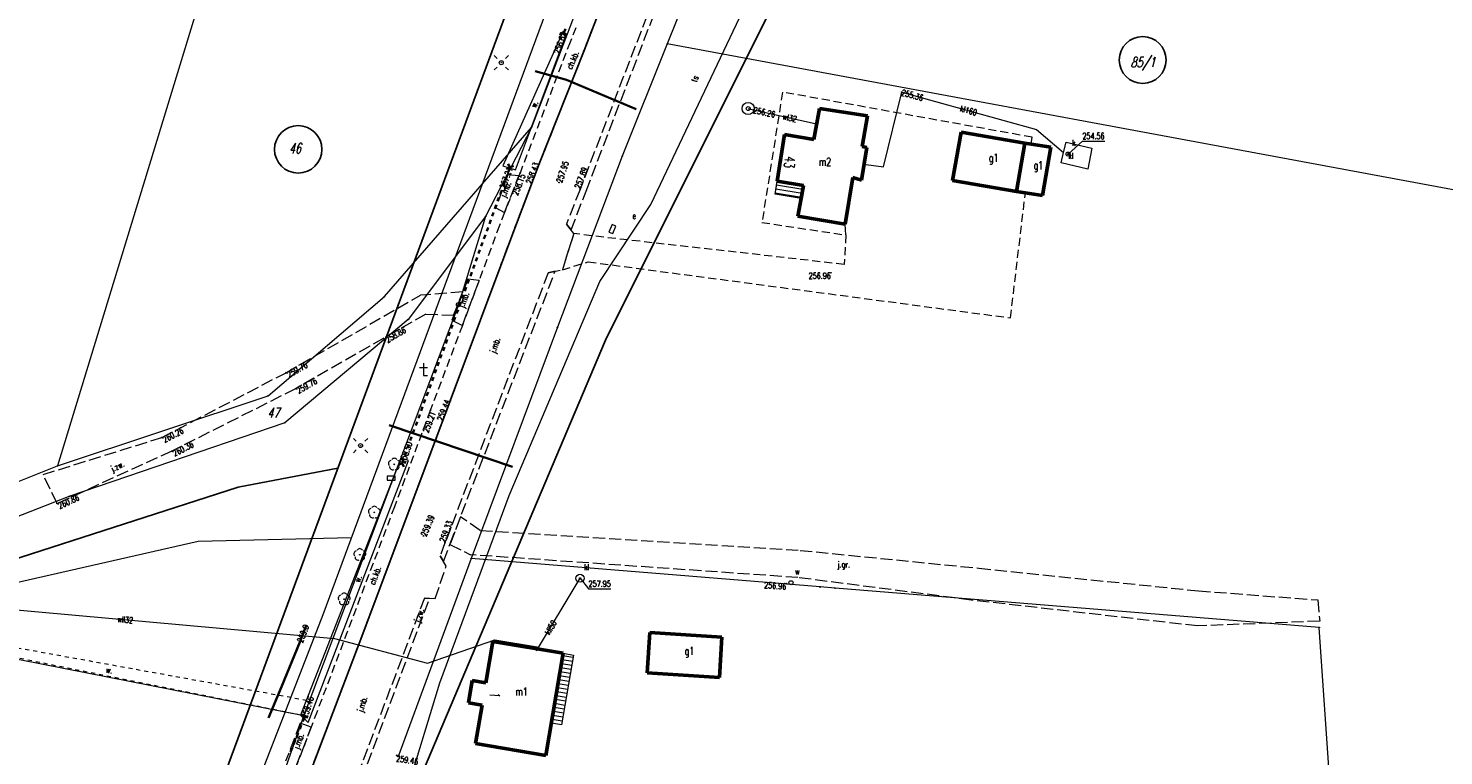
# Model space of a CAD drawing. Header units: metres. Extents: x 8389512 to 8390482, y 5507926 to 5510333.
# Tile 20 of 49: x 8389992 to 8390167, y 5508887 to 5508977. Entities that reach past the tile are written whole.
import ezdxf
from ezdxf.enums import TextEntityAlignment as Align

# ---------------------------------------------------------------- set-up
doc = ezdxf.new("R2010")
doc.units = ezdxf.units.M
doc.header["$MEASUREMENT"] = 0
for name, pattern in [('1', [0]), ('2_14', [1, -1]), ('2_OTKC', [1.5, 1, -0.5]), ('2_OTKJ', [2, 1.5, -0.5]), ('2_OTKK', [0]), ('2_OTKR', [0]), ('2_OTWM', [1, 0.5, -0.5]), ('3_EGBB03', [0]), ('3_EGBS', [0]), ('3_EGBSG', [0]), ('3_EGBU_A', [0]), ('4_SUKM', [0]), ('4_SUKP', [0]), ('4_SULO', [0]), ('4_SUWP', [0])]:
    doc.linetypes.add(name, pattern=pattern)
doc.layers.get('0').update_dxf_attribs({"color": 252, "linetype": 'CONTINUOUS', "lineweight": 100})
for name, color, linetype, lineweight in [('Dzialki', 252, '1', 18), ('EADTD_T_0', 252, 'CONTINUOUS', 25), ('EGBB_E_T_0', 252, 'CONTINUOUS', 20), ('EGBB_L_0', 252, '3_EGBU_A', 50), ('EGBE_L_3', 252, '3_EGBS', 18), ('Numery_dzialek', 252, 'CONTINUOUS', 13), ('OTD_T_0', 252, 'CONTINUOUS', 18), ('OTK_E_T_0', 252, 'CONTINUOUS', 0), ('OTK_E_T_1', 252, 'CONTINUOUS', 0), ('OTK_E_T_4', 252, 'CONTINUOUS', 0), ('OTK_L_0', 252, '2_OTKJ', 18), ('OTK_L_1', 252, '2_OTKK', 25), ('OTK_L_2', 252, '2_OTKC', 18), ('OTK_L_5', 252, 'CONTINUOUS', 18), ('OTK_L_8', 252, 'CONTINUOUS', 35), ('OTR_T_0', 252, 'CONTINUOUS', 18), ('OTW_E_T_2', 252, 'CONTINUOUS', 0), ('OTW_L_3', 252, 'CONTINUOUS', 18), ('OTZ_T_0', 252, 'CONTINUOUS', 18), ('Oz działek', 3, 'CONTINUOUS', 25), ('P_SUE_T_4', 252, 'CONTINUOUS', 18), ('PROJEKTOWANA KANALIZACJA', 1, 'CONTINUOUS', 25), ('PROJEKTOWANA WODA', 220, 'CONTINUOUS', 18), ('Punkty', 252, 'CONTINUOUS', 9), ('SUE_E_T_1', 252, 'CONTINUOUS', 0), ('SUE_T_3', 252, 'CONTINUOUS', 18), ('SUE_T_4', 252, 'CONTINUOUS', 18), ('SUK_E_T_2', 252, 'CONTINUOUS', 0), ('SUK_L_3', 252, '4_SUKM', 18), ('SUK_T_2', 252, 'CONTINUOUS', 18), ('SUL_L_1', 252, '4_SULO', 35), ('SUP_E_T_1', 7, 'CONTINUOUS', 0), ('SUP_T_4', 7, 'CONTINUOUS', 18), ('SUTP_E_T_0', 252, 'CONTINUOUS', 0), ('SUTR_T_0', 252, 'CONTINUOUS', 18), ('SUW_T_3', 252, 'CONTINUOUS', 18), ('SUWP_E_T_0', 5, 'CONTINUOUS', 0), ('SUWP_L_0', 5, '4_SUWP', 18), ('SUWR_T_0', 5, 'CONTINUOUS', 18)]:
    doc.layers.add(name, color=color, linetype=linetype, lineweight=lineweight)
for name, color, linetype, lineweight, true_color in [('SUKP_E_T_0', 7, 'CONTINUOUS', 0, 0x803300), ('SUKP_L_0', 7, '4_SUKP', 18, 0x803300), ('SUKR_T_0', 7, 'CONTINUOUS', 18, 0x803300)]:
    doc.layers.add(name, color=color, linetype=linetype, lineweight=lineweight, true_color=true_color)
doc.styles.get("Standard").update_dxf_attribs({"font": 'Simplex.SHX', "width": 0.75})

# ---------------------------------------------------------------- blocks, each defined once
blk = doc.blocks.new('GRO')
at = {"linetype": 'Continuous'}
blk.add_circle((0, 0), 0.045, dxfattribs=at)
blk = doc.blocks.new('GRT')
at = {"linetype": 'Continuous'}
blk.add_circle((0, 0), 0.25, dxfattribs=at)
blk = doc.blocks.new('2_OTDF')
at = {"linetype": 'Continuous'}
for p, q in [((-0.5, 1), (0.5, 1)), ((0, 1.5), (0, 0)), ((0, 0), (0.5, 0))]:
    blk.add_line(p, q, dxfattribs=at)
blk = doc.blocks.new('2_OTRS')
at = {"linetype": 'Continuous'}
blk.add_circle((0, 0), 0.045, dxfattribs=at)
blk = doc.blocks.new('2_OTZL')
at = {"linetype": 'Continuous'}
blk.add_circle((0, 0), 0.045, dxfattribs=at)
for centre, start, end in [((-0.36, 0.12), 102.1445, 221.86), ((0, 0.38), 30.1401, 149.8599), ((0.36, 0.12), 318.14, 77.8555), ((-0.22, -0.3), 174.1482, 293.8542), ((0.22, -0.3), 246.1458, 5.8518)]:
    blk.add_arc(centre, 0.375, start, end, dxfattribs=at)
blk = doc.blocks.new('4_SUES')
at = {"linetype": 'Continuous'}
for p, q in [((0.5, 0.25), (-0.5, 0.25)), ((-0.5, 0.25), (-0.5, -0.25)), ((0.5, -0.25), (0.5, 0.25)), ((-0.5, -0.25), (0.5, -0.25))]:
    blk.add_line(p, q, dxfattribs=at)
blk = doc.blocks.new('4_SUEO_W')
at = {"linetype": 'Continuous'}
for p, q in [((-0.53035, 0.53035), (-0.8839, 0.8839)), ((0.53035, 0.53035), (0.8839, 0.8839)), ((-0.53035, -0.53035), (-0.8839, -0.8839)), ((0.53035, -0.53035), (0.8839, -0.8839))]:
    blk.add_line(p, q, dxfattribs=at)
blk.add_circle((0, 0), 0.025, dxfattribs=at)
blk = doc.blocks.new('4_SUPP')
at = {"linetype": 'Continuous'}
blk.add_circle((0, 0), 0.25, dxfattribs=at)
blk = doc.blocks.new('4_SUKM')
at = {"linetype": 'Continuous'}
blk.add_circle((0, 0), 0.5, dxfattribs=at)
blk = doc.blocks.new('4_SUPS')
at = {"linetype": 'Continuous'}
blk.add_circle((0, 0), 0.0625, dxfattribs=at)
blk = doc.blocks.new('4_SUPW')
at = {"linetype": 'Continuous'}
blk.add_circle((0, 0), 0.25, dxfattribs=at)
blk = doc.blocks.new('4_SUWS')
at = {"linetype": 'Continuous'}
for radius in [0.75, 0.25]:
    blk.add_circle((0, 0), radius, dxfattribs=at)

msp = doc.modelspace()

# ---------------------------------------------------------------- linework, layer by layer
at = {"layer": 'Dzialki'}
for p, q in [((8390025.29, 5509020.28), (8389995.52, 5508922.67)), ((8390073.09, 5509013.7), (8390054.28, 5508964.65)), ((8390081.19, 5509000.09), (8390071.14, 5508975.03)), ((8390071.14, 5508975.03), (8390065.55, 5508961.11)), ((8390178.43, 5508955.11), (8390071.14, 5508975.03)), ((8390036.05, 5508943.68), (8390054.28, 5508964.65)), ((8390054.28, 5508964.65), (8390048.6, 5508953.6)), ((8390065.55, 5508961.11), (8390057.52, 5508939.87)), ((8390048.6, 5508953.6), (8390038.99, 5508940.84)), ((8390048.6, 5508953.6), (8390045.23, 5508942.67)), ((8390021.62, 5508931.36), (8390036.05, 5508943.68)), ((8390045.23, 5508942.67), (8390026.07, 5508891.73)), ((8390038.99, 5508940.84), (8390023.68, 5508928.03)), ((8390057.52, 5508939.87), (8390046.79, 5508911.18)), ((8389995.52, 5508922.67), (8390021.62, 5508931.36)), ((8390023.68, 5508928.03), (8389997.04, 5508918.93)), ((8389977.68, 5508915.56), (8389995.52, 5508922.67)), ((8389997.04, 5508918.93), (8389977.72, 5508911.4)), ((8390046.79, 5508911.18), (8390037.71, 5508886.51)), ((8390090.1, 5508907.66), (8390046.79, 5508911.18)), ((8390091.95, 5508907.51), (8390090.1, 5508907.66)), ((8390152, 5508902.63), (8390091.95, 5508907.51)), ((8389958.14, 5508905.05), (8390026.07, 5508891.73)), ((8390156.87, 5508831), (8390152, 5508902.63)), ((8390026.07, 5508891.73), (8390015.32, 5508861.17))]:
    msp.add_line(p, q, dxfattribs=at)
at = {"layer": 'EGBB_L_0', "linetype": '3_EGBU_A'}
for p, q in [((8390089.3, 5508963.18), (8390090, 5508967.02)), ((8390090, 5508967.02), (8390095.95, 5508966.09)), ((8390095.95, 5508966.09), (8390095.29, 5508962.3)), ((8390084.78, 5508957.99), (8390085.67, 5508963.79)), ((8390085.67, 5508963.79), (8390089.3, 5508963.18)), ((8390107.6, 5508964.07), (8390106.52, 5508958.09)), ((8390115.48, 5508962.69), (8390107.6, 5508964.07)), ((8390095.9, 5508962.15), (8390095.24, 5508958.13)), ((8390095.29, 5508962.3), (8390095.9, 5508962.15)), ((8390094.14, 5508958.44), (8390093.18, 5508952.67)), ((8390095.24, 5508958.13), (8390094.14, 5508958.44)), ((8390084.78, 5508957.99), (8390088.01, 5508957.46)), ((8390087.75, 5508955.85), (8390088.01, 5508957.46)), ((8390106.52, 5508958.09), (8390114.45, 5508956.71)), ((8390087.34, 5508953.64), (8390087.75, 5508955.85)), ((8390093.18, 5508952.67), (8390087.34, 5508953.64))]:
    msp.add_line(p, q, dxfattribs=at)
at = {"layer": 'EGBB_L_0', "linetype": '3_EGBB03'}
for p, q in [((8390115.48, 5508962.69), (8390114.45, 5508956.71)), ((8390118.7, 5508962.21), (8390115.48, 5508962.69)), ((8390117.66, 5508956.23), (8390118.7, 5508962.21)), ((8390114.45, 5508956.71), (8390117.66, 5508956.23)), ((8390068.66, 5508897.02), (8390068.99, 5508902.01)), ((8390068.99, 5508902.01), (8390077.91, 5508901.43)), ((8390049.49, 5508900.91), (8390048.62, 5508895.76)), ((8390058.23, 5508899.43), (8390049.49, 5508900.91)), ((8390077.91, 5508901.43), (8390077.61, 5508896.45)), ((8390056.09, 5508886.76), (8390058.23, 5508899.43)), ((8390077.61, 5508896.45), (8390068.66, 5508897.02)), ((8390046.94, 5508896.04), (8390046.49, 5508893.29)), ((8390048.62, 5508895.76), (8390046.94, 5508896.04)), ((8390046.49, 5508893.29), (8390048.16, 5508893.01)), ((8390048.16, 5508893.01), (8390047.35, 5508888.24)), ((8390047.35, 5508888.24), (8390056.09, 5508886.76))]:
    msp.add_line(p, q, dxfattribs=at)
at = {"layer": 'EGBE_L_3', "linetype": '3_EGBS'}
for p, q in [((8390084.51, 5508956.38), (8390084.78, 5508957.99)), ((8390087.77, 5508955.98), (8390084.53, 5508956.5)), ((8390087.85, 5508956.47), (8390084.61, 5508957)), ((8390087.93, 5508956.97), (8390084.7, 5508957.49)), ((8390084.78, 5508957.99), (8390088.01, 5508957.46)), ((8390088.01, 5508957.46), (8390084.78, 5508957.98)), ((8390087.75, 5508955.85), (8390084.51, 5508956.38)), ((8390059.49, 5508899.22), (8390058.02, 5508890.56)), ((8390058.1, 5508898.66), (8390059.36, 5508898.45)), ((8390058.18, 5508899.15), (8390059.44, 5508898.94)), ((8390058.23, 5508899.43), (8390059.49, 5508899.22)), ((8390057.85, 5508897.18), (8390059.11, 5508896.97)), ((8390057.93, 5508897.67), (8390059.19, 5508897.46)), ((8390058.02, 5508898.17), (8390059.28, 5508897.95)), ((8390057.52, 5508895.21), (8390058.77, 5508895)), ((8390057.6, 5508895.7), (8390058.86, 5508895.49)), ((8390057.68, 5508896.19), (8390058.94, 5508895.98)), ((8390057.77, 5508896.69), (8390059.02, 5508896.47)), ((8390057.19, 5508893.24), (8390058.44, 5508893.02)), ((8390057.27, 5508893.73), (8390058.52, 5508893.52)), ((8390057.35, 5508894.22), (8390058.61, 5508894.01)), ((8390057.43, 5508894.71), (8390058.69, 5508894.5)), ((8390056.94, 5508891.76), (8390058.19, 5508891.55)), ((8390057.02, 5508892.25), (8390058.27, 5508892.04)), ((8390057.1, 5508892.74), (8390058.35, 5508892.53)), ((8390058.02, 5508890.56), (8390056.77, 5508890.77)), ((8390056.85, 5508891.26), (8390058.1, 5508891.05))]:
    msp.add_line(p, q, dxfattribs=at)
at = {"layer": 'EGBE_L_3', "linetype": '3_EGBSG'}
for p, q in [((8390088.01, 5508957.46), (8390087.75, 5508955.85)), ((8390056.77, 5508890.77), (8390058.23, 5508899.43))]:
    msp.add_line(p, q, dxfattribs=at)
at = {"layer": 'EGBE_L_3', "linetype": '3_EGBS'}
msp.add_point((8390056.77, 5508890.77), dxfattribs=at)
at = {"layer": 'OTK_L_0', "linetype": '2_OTKJ'}
for p, q in [((8390082.28, 5509013.92), (8390060.31, 5508956.98)), ((8390061.06, 5508956.76), (8390082.93, 5509013.66)), ((8390064.03, 5508982.54), (8390060.81, 5508974.21)), ((8390060.81, 5508974.21), (8390055.26, 5508960.13)), ((8390055.26, 5508960.13), (8390051.71, 5508950.84)), ((8390051.34, 5508958.78), (8390049.88, 5508954.69)), ((8390050.95, 5508954.09), (8390052.73, 5508958.64)), ((8390052.73, 5508958.64), (8390051.34, 5508958.78)), ((8390060.31, 5508956.98), (8390058.63, 5508952.67)), ((8390059.2, 5508951.94), (8390061.06, 5508956.76)), ((8390049.88, 5508954.69), (8390050.95, 5508954.09)), ((8390059.54, 5508951.51), (8390058.12, 5508947)), ((8390059.54, 5508951.51), (8390058.63, 5508952.67)), ((8390058.63, 5508952.67), (8390059.2, 5508951.94)), ((8390051.71, 5508950.84), (8390044.22, 5508930.74)), ((8390056.36, 5508946.64), (8390043.56, 5508913.12)), ((8390044.17, 5508912.94), (8390057.23, 5508946.82)), ((8390056.36, 5508946.64), (8390058.12, 5508947)), ((8390057.23, 5508946.82), (8390056.36, 5508946.64)), ((8390045.78, 5508944.27), (8390040.51, 5508943.85)), ((8390046.4, 5508945.84), (8390044.41, 5508940.76)), ((8390044.64, 5508941.36), (8390045.78, 5508944.27)), ((8390047.79, 5508945.66), (8390046.4, 5508945.84)), ((8390046.49, 5508942.16), (8390047.79, 5508945.66)), ((8390023.85, 5508934.24), (8390040.51, 5508943.85)), ((8390041.18, 5508941.51), (8390025.04, 5508932.25)), ((8390041.18, 5508941.51), (8390044.64, 5508941.36)), ((8390044.41, 5508940.76), (8390045.72, 5508940.11)), ((8390045.72, 5508940.11), (8390046.49, 5508942.16)), ((8390008.45, 5508926.2), (8390023.85, 5508934.24)), ((8390025.04, 5508932.25), (8390009.69, 5508924.51)), ((8390044.22, 5508930.74), (8390033.36, 5508901.84)), ((8389993.72, 5508921.61), (8390008.45, 5508926.2)), ((8390009.69, 5508924.51), (8389995.47, 5508918.01)), ((8389995.47, 5508918.01), (8389993.72, 5508921.61)), ((8390045.49, 5508916.36), (8390044.17, 5508912.94)), ((8390047.94, 5508914.67), (8390045.49, 5508916.36)), ((8390047.94, 5508914.67), (8390087.62, 5508912.2)), ((8390043.56, 5508913.12), (8390042.96, 5508911.53)), ((8390043.38, 5508910.83), (8390044.17, 5508912.94)), ((8390044.17, 5508912.94), (8390046.71, 5508911.66)), ((8390043.73, 5508910.25), (8390042.96, 5508911.53)), ((8390042.96, 5508911.53), (8390043.38, 5508910.83)), ((8390087.33, 5508908.83), (8390046.71, 5508911.66)), ((8390087.62, 5508912.2), (8390109.76, 5508909.99)), ((8390042.33, 5508906.21), (8390043.73, 5508910.25)), ((8390109.76, 5508909.99), (8390137.02, 5508907.18)), ((8390108.83, 5508906.04), (8390087.33, 5508908.83)), ((8390041.03, 5508906.29), (8390025.58, 5508865.45)), ((8390026.25, 5508865.13), (8390041.66, 5508906.25)), ((8390041.03, 5508906.29), (8390042.33, 5508906.21)), ((8390041.66, 5508906.25), (8390041.03, 5508906.29)), ((8390136.88, 5508902.83), (8390108.83, 5508906.04)), ((8390137.02, 5508907.18), (8390151.83, 5508906.05)), ((8390151.83, 5508906.05), (8390152.05, 5508903.42)), ((8390152.05, 5508903.42), (8390136.88, 5508902.83)), ((8390033.36, 5508901.84), (8390026.25, 5508883.14)), ((8390025.62, 5508890.77), (8390023.8, 5508886.06)), ((8390025.12, 5508885.43), (8390026.97, 5508890.27)), ((8390026.97, 5508890.27), (8390025.62, 5508890.77))]:
    msp.add_line(p, q, dxfattribs=at)
at = {"layer": 'OTK_L_1', "linetype": '2_OTKK'}
for p, q in [((8390064.03, 5508982.54), (8390060.81, 5508974.21)), ((8390060.81, 5508974.21), (8390055.26, 5508960.13)), ((8390055.26, 5508960.13), (8390051.71, 5508950.84)), ((8390051.71, 5508950.84), (8390044.22, 5508930.74)), ((8390044.22, 5508930.74), (8390033.36, 5508901.84)), ((8390033.36, 5508901.84), (8390026.25, 5508883.14))]:
    msp.add_line(p, q, dxfattribs=at)
at = {"layer": 'OTK_L_2', "linetype": '2_OTKC'}
for p, q in [((8390060.81, 5508974.21), (8390064.03, 5508982.54)), ((8390059.78, 5508977.03), (8390059.09, 5508975.25)), ((8390059.09, 5508975.25), (8390052.87, 5508958.99)), ((8390055.26, 5508960.13), (8390060.81, 5508974.21)), ((8390085.43, 5508969.04), (8390082.88, 5508952.87)), ((8390116.37, 5508963.44), (8390085.43, 5508969.04)), ((8390089.3, 5508963.18), (8390090, 5508967.02)), ((8390090, 5508967.02), (8390095.95, 5508966.09)), ((8390095.95, 5508966.09), (8390095.29, 5508962.3)), ((8390084.78, 5508957.99), (8390085.67, 5508963.79)), ((8390085.67, 5508963.79), (8390089.3, 5508963.18)), ((8390106.52, 5508958.09), (8390107.6, 5508964.07)), ((8390107.6, 5508964.07), (8390115.48, 5508962.69)), ((8390116.27, 5508962.57), (8390116.37, 5508963.44)), ((8390095.9, 5508962.15), (8390095.24, 5508958.13)), ((8390095.29, 5508962.3), (8390095.9, 5508962.15)), ((8390115.48, 5508962.69), (8390116.27, 5508962.57)), ((8390051.71, 5508950.84), (8390055.26, 5508960.13)), ((8390052.73, 5508958.64), (8390050.95, 5508954.09)), ((8390052.87, 5508958.99), (8390052.73, 5508958.64)), ((8390094.14, 5508958.44), (8390093.18, 5508952.67)), ((8390095.24, 5508958.13), (8390094.14, 5508958.44)), ((8390084.51, 5508956.38), (8390084.78, 5508957.99)), ((8390114.45, 5508956.71), (8390106.52, 5508958.09)), ((8390113.7, 5508941.04), (8390115.55, 5508956.55)), ((8390115.55, 5508956.55), (8390114.45, 5508956.71)), ((8390087.75, 5508955.85), (8390084.51, 5508956.38)), ((8390087.34, 5508953.64), (8390087.75, 5508955.85)), ((8390050.95, 5508954.09), (8390050.32, 5508952.49)), ((8390093.18, 5508952.67), (8390087.34, 5508953.64)), ((8390050.32, 5508952.49), (8390047.79, 5508945.66)), ((8390059.54, 5508951.51), (8390058.12, 5508947)), ((8390063.27, 5508951.04), (8390059.54, 5508951.51)), ((8390082.88, 5508952.87), (8390093.28, 5508951.32)), ((8390093.28, 5508951.32), (8390093.09, 5508947.67)), ((8390044.22, 5508930.74), (8390051.71, 5508950.84)), ((8390093.09, 5508947.67), (8390063.27, 5508951.04)), ((8390058.12, 5508947), (8390061.34, 5508947.99)), ((8390061.34, 5508947.99), (8390113.7, 5508941.04)), ((8390047.79, 5508945.66), (8390046.49, 5508942.16)), ((8390046.49, 5508942.16), (8390045.72, 5508940.11)), ((8390045.72, 5508940.11), (8390041.74, 5508929.54)), ((8390033.36, 5508901.84), (8390044.22, 5508930.74)), ((8390041.74, 5508929.54), (8390037.3, 5508917.61)), ((8390037.3, 5508917.61), (8390027.71, 5508892.22)), ((8390026.25, 5508883.14), (8390033.36, 5508901.84)), ((8390027.71, 5508892.22), (8390026.97, 5508890.27)), ((8390026.97, 5508890.27), (8390025.12, 5508885.43))]:
    msp.add_line(p, q, dxfattribs=at)
at = {"layer": 'OTK_L_2', "linetype": '2_14'}
msp.add_line((8390093.28, 5508951.32), (8390093.18, 5508952.67), dxfattribs=at)
at = {"layer": 'OTK_L_5', "linetype": '2_OTKR'}
for p, q in [((8390058.22, 5508976.6), (8390050.73, 5508959.91)), ((8390052.32, 5508959.38), (8390058.64, 5508976.25)), ((8390058.31, 5508976.41), (8390058.22, 5508976.6)), ((8390058.64, 5508976.25), (8390058.31, 5508976.41)), ((8390050.73, 5508959.91), (8390052.32, 5508959.38)), ((8390038.08, 5508923.64), (8390025.65, 5508891.77)), ((8390026.6, 5508890.85), (8390039.04, 5508923.36)), ((8390039.04, 5508923.36), (8390038.08, 5508923.64)), ((8390025.65, 5508891.77), (8390026.6, 5508890.85))]:
    msp.add_line(p, q, dxfattribs=at)
at = {"layer": 'OTK_L_8', "linetype": '2_OTKJ'}
for p, q in [((8390057.85, 5508976.22), (8390058.31, 5508976.41)), ((8390058.31, 5508976.41), (8390058.5, 5508976.87)), ((8390058.5, 5508975.95), (8390058.31, 5508976.41)), ((8390051.62, 5508959.68), (8390051.41, 5508960.13)), ((8390051.11, 5508958.28), (8390051.28, 5508958.75)), ((8390051.45, 5508959.21), (8390051.62, 5508959.68)), ((8390051.62, 5508959.68), (8390052.07, 5508959.89)), ((8390050.43, 5508956.43), (8390050.6, 5508956.89)), ((8390050.77, 5508957.35), (8390050.94, 5508957.82)), ((8390049.76, 5508954.57), (8390049.92, 5508955.04)), ((8390050.09, 5508955.5), (8390050.26, 5508955.96)), ((8390049.08, 5508952.72), (8390049.25, 5508953.18)), ((8390049.42, 5508953.64), (8390049.59, 5508954.11)), ((8390048.4, 5508950.86), (8390048.57, 5508951.32)), ((8390048.74, 5508951.79), (8390048.91, 5508952.25)), ((8390047.72, 5508949.01), (8390047.89, 5508949.47)), ((8390048.06, 5508949.93), (8390048.23, 5508950.4)), ((8390047.05, 5508947.15), (8390047.22, 5508947.61)), ((8390047.38, 5508948.08), (8390047.55, 5508948.54)), ((8390046.71, 5508946.22), (8390046.88, 5508946.69)), ((8390046.03, 5508944.37), (8390046.2, 5508944.83)), ((8390046.37, 5508945.29), (8390046.54, 5508945.76)), ((8390045.35, 5508942.51), (8390045.52, 5508942.98)), ((8390045.69, 5508943.44), (8390045.86, 5508943.9)), ((8390044.67, 5508940.66), (8390044.84, 5508941.12)), ((8390045.01, 5508941.58), (8390045.18, 5508942.05)), ((8390044, 5508938.8), (8390044.17, 5508939.26)), ((8390044.34, 5508939.73), (8390044.51, 5508940.19)), ((8390043.32, 5508936.95), (8390043.49, 5508937.41)), ((8390043.66, 5508937.87), (8390043.83, 5508938.34)), ((8390042.64, 5508935.09), (8390042.81, 5508935.55)), ((8390042.98, 5508936.02), (8390043.15, 5508936.48)), ((8390041.97, 5508933.23), (8390042.13, 5508933.7)), ((8390042.3, 5508934.16), (8390042.47, 5508934.63)), ((8390041.29, 5508931.38), (8390041.46, 5508931.84)), ((8390041.63, 5508932.31), (8390041.8, 5508932.77)), ((8390040.95, 5508930.45), (8390041.12, 5508930.92)), ((8390040.27, 5508928.6), (8390040.44, 5508929.06)), ((8390040.61, 5508929.52), (8390040.78, 5508929.99)), ((8390039.59, 5508926.74), (8390039.76, 5508927.2)), ((8390039.93, 5508927.67), (8390040.1, 5508928.13)), ((8390038.92, 5508924.89), (8390039.09, 5508925.35)), ((8390039.26, 5508925.81), (8390039.43, 5508926.28)), ((8390038.24, 5508923.03), (8390038.41, 5508923.49)), ((8390038.58, 5508923.96), (8390038.75, 5508924.42)), ((8390037.79, 5508922.82), (8390038.24, 5508923.03)), ((8390038.45, 5508922.58), (8390038.24, 5508923.03)), ((8390026.11, 5508891.43), (8390025.92, 5508891.89)), ((8390026.11, 5508891.43), (8390026.57, 5508891.62)), ((8390025.55, 5508890.02), (8390025.74, 5508890.5)), ((8390025.92, 5508890.97), (8390026.11, 5508891.43)), ((8390024.79, 5508888.14), (8390024.98, 5508888.61)), ((8390025.17, 5508889.08), (8390025.36, 5508889.55)), ((8390024.41, 5508887.2), (8390024.6, 5508887.67))]:
    msp.add_line(p, q, dxfattribs=at)
at = {"layer": 'OTW_L_3', "linetype": '2_OTWM'}
for p, q in [((8389988.55, 5508900.48), (8390026.38, 5508893.63)), ((8390025.65, 5508891.77), (8389988.5, 5508899.26))]:
    msp.add_line(p, q, dxfattribs=at)
at = {"layer": 'Oz działek', "linetype": 'Continuous'}
for centre, radius in [((8390130.1, 5508973.02), 2.9), ((8390025.36, 5508961.94), 2.94)]:
    msp.add_circle(centre, radius, dxfattribs=at)
at = {"layer": 'PROJEKTOWANA KANALIZACJA', "linetype": 'Continuous'}
for p, q in [((8389997.42, 5508833.55), (8390068.9, 5509026.83)), ((8390063.47, 5508938.26), (8390084.66, 5508980.79)), ((8390039.43, 5508881.51), (8390063.47, 5508938.26)), ((8390030.27, 5508922.38), (8390017.9, 5508920.04)), ((8390017.9, 5508920.04), (8389988.27, 5508910.5))]:
    msp.add_line(p, q, dxfattribs=at)
at = {"layer": 'PROJEKTOWANA WODA', "linetype": 'Continuous'}
for p, q in [((8390028.47, 5508904.26), (8390076.91, 5509035.25)), ((8390069.08, 5508955.08), (8390098.12, 5509016.21)), ((8390062.75, 5508945.55), (8390069.08, 5508955.08)), ((8390051.51, 5508919.02), (8390062.75, 5508945.55)), ((8390042.93, 5508895.78), (8390051.51, 5508919.02)), ((8390012.94, 5508913.3), (8389990.04, 5508908.1)), ((8390031.97, 5508913.74), (8390012.94, 5508913.3)), ((8390001.6, 5508835.21), (8390028.47, 5508904.26)), ((8390038.94, 5508882.7), (8390042.93, 5508895.78))]:
    msp.add_line(p, q, dxfattribs=at)
at = {"layer": 'SUK_L_3', "linetype": '4_SUKM'}
for p, q in [((8390120.29, 5508961.54), (8390120.59, 5508962.83)), ((8390120.59, 5508962.83), (8390123.79, 5508962.08)), ((8390123.79, 5508962.08), (8390123.31, 5508959.48)), ((8390119.99, 5508960.26), (8390120.29, 5508961.54)), ((8390123.31, 5508959.48), (8390119.99, 5508960.26))]:
    msp.add_line(p, q, dxfattribs=at)
at = {"layer": 'SUKP_L_0', "linetype": '4_SUKP'}
for p, q in [((8390097.94, 5508959.77), (8390100.21, 5508969.02)), ((8390100.21, 5508969.02), (8390116.92, 5508964.42)), ((8390116.92, 5508964.42), (8390120.29, 5508961.54)), ((8390095.81, 5508960.06), (8390097.94, 5508959.77)), ((8390054.93, 5508899.74), (8390060.31, 5508908.74))]:
    msp.add_line(p, q, dxfattribs=at)
at = {"layer": 'SUKR_T_0', "linetype": 'Continuous', "lineweight": 0}
for p, q in [((8390120.84, 5508961.36), (8390122.62, 5508962.97)), ((8390122.62, 5508962.97), (8390125.39, 5508962.97)), ((8390060.31, 5508908.74), (8390061.37, 5508907.44)), ((8390061.37, 5508907.44), (8390064.12, 5508907.44))]:
    msp.add_line(p, q, dxfattribs=at)
at = {"layer": 'SUL_L_1', "linetype": '4_SULO'}
for p, q in [((8390054.75, 5508971.65), (8390058.63, 5508970.55)), ((8390058.63, 5508970.55), (8390067.26, 5508966.93)), ((8390036.65, 5508927.74), (8390051.93, 5508922.58)), ((8390026.4, 5508902.95), (8390025.55, 5508900.82)), ((8390025.55, 5508900.82), (8390023.27, 5508895.28)), ((8390023.27, 5508895.28), (8390021.69, 5508891.42))]:
    msp.add_line(p, q, dxfattribs=at)
at = {"layer": 'SUWP_L_0', "linetype": '4_SUWP'}
for p, q in [((8390081.17, 5508967), (8390081.83, 5508966.83)), ((8390081.83, 5508966.83), (8390089.85, 5508965.07)), ((8389922.56, 5508910.94), (8390029.88, 5508901.25)), ((8390029.88, 5508901.25), (8390041.39, 5508898.2)), ((8390041.39, 5508898.2), (8390049.76, 5508901.12)), ((8390049.76, 5508901.12), (8390055.01, 5508900.23)), ((8390055.01, 5508900.23), (8390054.93, 5508899.74))]:
    msp.add_line(p, q, dxfattribs=at)

# ---------------------------------------------------------------- block references
at = {"layer": 'OTD_T_0'}
msp.add_blockref('2_OTDF', (8390040.9, 5508933.9), dxfattribs=at)
at = {"layer": 'OTR_T_0'}
for p in [(8390058.31, 5508976.41), (8390055.26, 5508960.13), (8390051.62, 5508959.68), (8390052.87, 5508958.99), (8390057.71, 5508957.83), (8390060.31, 5508956.98), (8390091.42, 5508946.64), (8390038.45, 5508939.94), (8390023.85, 5508934.24), (8390025.04, 5508932.25), (8390044.22, 5508930.74), (8390041.74, 5508929.54), (8390008.45, 5508926.2), (8390009.69, 5508924.51), (8390038.24, 5508923.03), (8389995.47, 5508918.01), (8390040.9, 5508913.99), (8390043.56, 5508913.12), (8390085.93, 5508908.07), (8390026.11, 5508891.43), (8390037.58, 5508886.78)]:
    msp.add_blockref('2_OTRS', p, dxfattribs=at)
at = {"layer": 'OTZ_T_0'}
for p in [(8390037.28, 5508922.87), (8390034.8, 5508916.91), (8390033, 5508911.66), (8390031.06, 5508906.15)]:
    msp.add_blockref('2_OTZL', p, dxfattribs=at)
at = {"layer": 'P_SUE_T_4'}
msp.add_blockref('4_SUES', (8390036.89, 5508921.15), dxfattribs=at)
at = {"layer": 'Punkty'}
for name, p in [('GRO', (8390071.14, 5508975.03)), ('GRO', (8390054.28, 5508964.65)), ('GRO', (8390065.55, 5508961.11)), ('GRO', (8390048.6, 5508953.6)), ('GRO', (8390036.05, 5508943.68)), ('GRT', (8390045.23, 5508942.67)), ('GRO', (8390038.99, 5508940.84)), ('GRO', (8390057.52, 5508939.87)), ('GRO', (8390021.62, 5508931.36)), ('GRO', (8390023.68, 5508928.03)), ('GRO', (8389995.52, 5508922.67)), ('GRO', (8389997.04, 5508918.93)), ('GRO', (8390046.79, 5508911.18)), ('GRO', (8390090.1, 5508907.66)), ('GRO', (8390091.95, 5508907.51)), ('GRO', (8390152, 5508902.63)), ('GRO', (8390026.07, 5508891.73))]:
    msp.add_blockref(name, p, dxfattribs=at)
at = {"layer": 'SUE_T_3'}
for name, p in [('4_SUEO_W', (8390050.55, 5508972.68)), ('4_SUPP', (8390050.55, 5508972.68)), ('4_SUEO_W', (8390033.09, 5508925.2)), ('4_SUPP', (8390033.09, 5508925.2))]:
    msp.add_blockref(name, p, dxfattribs=at)
at = {"layer": 'SUE_T_4', "rotation": 67.62006487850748}
msp.add_blockref('4_SUES', (8390064.32, 5508952.05), dxfattribs=at)
at = {"layer": 'SUK_T_2'}
msp.add_blockref('4_SUKM', (8390060.31, 5508908.74), dxfattribs=at)
at = {"layer": 'SUKR_T_0'}
for p in [(8390100.21, 5508969.02), (8390120.84, 5508961.36), (8390060.31, 5508908.74)]:
    msp.add_blockref('4_SUPS', p, dxfattribs=at)
at = {"layer": 'SUP_T_4'}
for p in [(8390120.84, 5508961.36), (8390086.48, 5508908.19)]:
    msp.add_blockref('4_SUPW', p, dxfattribs=at)
at = {"layer": 'SUTR_T_0'}
msp.add_blockref('4_SUPS', (8390025.55, 5508900.82), dxfattribs=at)
at = {"layer": 'SUW_T_3'}
msp.add_blockref('4_SUWS', (8390081.17, 5508967), dxfattribs=at)
at = {"layer": 'SUWR_T_0'}
msp.add_blockref('4_SUPS', (8390081.83, 5508966.83), dxfattribs=at)

# ---------------------------------------------------------------- texts
at = {"layer": 'EADTD_T_0', "width": 0.7}
msp.add_text('43', height=1.25, rotation=265.1, dxfattribs=at).set_placement((8390085.68, 5508960.39), align=Align.CENTER)
msp.add_text('1', height=1.25, rotation=267.2985, dxfattribs=at).set_placement((8390050.39, 5508894.58), align=Align.TOP_LEFT)
at = {"layer": 'EGBB_E_T_0', "width": 0.7}
for s, p in [('m2', (8390089.95, 5508959.9)), ('g1', (8390111.01, 5508960.39)), ('g1', (8390116.57, 5508959.46)), ('g1', (8390073.29, 5508899.23)), ('m1', (8390052.31, 5508894.18))]:
    msp.add_text(s, height=1, dxfattribs=at).set_placement(p)
at = {"layer": 'Numery_dzialek', "oblique": 15, "width": 0.7}
for s, p in [('85/1', (8390128.59, 5508973.37)), ('46', (8390024.2, 5508962.69)), ('47', (8390021.52, 5508929.88))]:
    msp.add_text(s, height=1.25, dxfattribs=at).set_placement(p, align=Align.TOP_LEFT)
at = {"layer": 'OTK_E_T_0', "lineweight": 9, "width": 0.7}
for s, rotation, p in [('j.mb.', 66.6309, (8390051.17, 5508956.94)), ('j.mb.', 69.3765, (8390045.99, 5508943.23)), ('j.mb.', 70.0963, (8390049.86, 5508937.61)), ('j.gr.', 0.5273, (8390093.01, 5508910.35)), ('j.zw.', 70.173, (8390040.44, 5508904.1)), ('j.mb.', 71.7147, (8390033.39, 5508893.09)), ('j.mb.', 69.2648, (8390025.5, 5508888.5))]:
    msp.add_text(s, height=0.75, rotation=rotation, dxfattribs=at).set_placement(p, align=Align.MIDDLE)
msp.add_text('j.zw.', height=0.75, rotation=25.96, dxfattribs=at).set_placement((8390002.33, 5508921.92))
at = {"layer": 'OTK_E_T_1', "lineweight": 9, "width": 0.7}
for rotation, p in [(66.1849, (8390059.4, 5508973.01)), (69.3243, (8390034.9, 5508909.09))]:
    msp.add_text('ch.kb.', height=0.75, rotation=rotation, dxfattribs=at).set_placement(p, align=Align.MIDDLE)
at = {"layer": 'OTK_E_T_4', "lineweight": 9, "width": 0.7}
for rotation, p in [(64.051, (8390054.65, 5508967.56)), (69.5901, (8390032.77, 5508908.68))]:
    msp.add_text('w.', height=0.75, rotation=rotation, dxfattribs=at).set_placement(p, align=Align.MIDDLE)
at = {"layer": 'OTR_T_0', "lineweight": 9, "width": 0.7}
for s, rotation, p in [('256.67', 70.3619, (8390058.31, 5508976.41)), ('257.21', 69.9441, (8390051.62, 5508959.68))]:
    msp.add_text(s, height=0.75, rotation=rotation, dxfattribs=at).set_placement(p, align=Align.MIDDLE_RIGHT)
for s, rotation, p in [('258.43', 69.0866, (8390055.26, 5508960.13)), ('259.44', 69.4048, (8390044.22, 5508930.74))]:
    msp.add_text(s, height=0.75, rotation=rotation, dxfattribs=at).set_placement(p, align=Align.RIGHT)
for s, rotation, p in [('257.95', 71.7193, (8390057.71, 5508957.83)), ('258.50', 69.9441, (8390038.24, 5508923.03)), ('259.39', 68.0924, (8390040.9, 5508913.99)), ('259.46', 71.9968, (8390026.11, 5508891.43))]:
    msp.add_text(s, height=0.75, rotation=rotation, dxfattribs=at).set_placement(p, align=Align.MIDDLE_LEFT)
for s, rotation, p in [('258.15', 68.5795, (8390052.87, 5508958.99)), ('258.86', 389.8365, (8390038.45, 5508939.94)), ('259.21', 69.5862, (8390041.74, 5508929.54)), ('256.96', 355.5848, (8390085.93, 5508908.07))]:
    msp.add_text(s, height=0.75, rotation=rotation, dxfattribs=at).set_placement(p, align=Align.TOP_RIGHT)
for s, rotation, p in [('257.89', 68.9012, (8390060.31, 5508956.98)), ('259.33', 69.0983, (8390043.56, 5508913.12))]:
    msp.add_text(s, height=0.75, rotation=rotation, dxfattribs=at).set_placement(p)
msp.add_text('256.96', height=0.75, dxfattribs=at).set_placement((8390091.42, 5508946.64), align=Align.TOP_RIGHT)
for s, rotation, p in [('259.76', 389.9792, (8390023.85, 5508934.24)), ('259.76', 389.8365, (8390025.04, 5508932.25)), ('260.26', 387.5486, (8390008.45, 5508926.2)), ('260.36', 386.7633, (8390009.69, 5508924.51)), ('260.86', 384.578, (8389995.47, 5508918.01)), ('259.46', 351.0839, (8390037.58, 5508886.78))]:
    msp.add_text(s, height=0.75, rotation=rotation, dxfattribs=at).set_placement(p, align=Align.TOP_LEFT)
at = {"layer": 'OTW_E_T_2', "lineweight": 9, "width": 0.7}
msp.add_text('w.', height=0.75, rotation=349.3024, dxfattribs=at).set_placement((8390001.92, 5508897.34), align=Align.MIDDLE)
at = {"layer": 'SUE_E_T_1', "lineweight": 9, "width": 0.7}
msp.add_text('e', height=0.75, dxfattribs=at).set_placement((8390066.81, 5508953.31))
at = {"layer": 'SUK_E_T_2', "lineweight": 9, "width": 0.7}
msp.add_text('kl', height=0.75, dxfattribs=at).set_placement((8390121.18, 5508961.14), align=Align.MIDDLE)
msp.add_text('kl', height=0.75, dxfattribs=at).set_placement((8390060.81, 5508909.74))
at = {"layer": 'SUKP_E_T_0', "lineweight": 9, "width": 0.7}
for s, rotation, p in [('kl160', 344.6086, (8390108.5, 5508966.74)), ('klI50', 59.0962, (8390056.67, 5508902.65))]:
    msp.add_text(s, height=0.75, rotation=rotation, dxfattribs=at).set_placement(p, align=Align.MIDDLE)
at = {"layer": 'SUKR_T_0', "lineweight": 9, "width": 0.7}
msp.add_text('255.36', height=0.75, rotation=344.6086, dxfattribs=at).set_placement((8390100.21, 5508969.02), align=Align.MIDDLE_LEFT)
msp.add_text('254.56', height=0.75, dxfattribs=at).set_placement((8390122.62, 5508963.97), align=Align.TOP_LEFT)
msp.add_text('257.95', height=0.75, dxfattribs=at).set_placement((8390061.37, 5508907.69))
at = {"layer": 'SUP_E_T_1', "lineweight": 9, "width": 0.7}
for s, p in [('k', (8390121.34, 5508962.36)), ('w', (8390086.98, 5508909.19))]:
    msp.add_text(s, height=0.75, dxfattribs=at).set_placement(p)
at = {"layer": 'SUTP_E_T_0', "lineweight": 9, "width": 0.7}
msp.add_text('ts', height=0.75, rotation=68.286, dxfattribs=at).set_placement((8390074.55, 5508970.7), align=Align.MIDDLE)
at = {"layer": 'SUTR_T_0', "lineweight": 9, "width": 0.7}
msp.add_text('259.0', height=0.75, rotation=68.3327, dxfattribs=at).set_placement((8390025.55, 5508900.82), align=Align.MIDDLE_LEFT)
at = {"layer": 'SUWP_E_T_0', "lineweight": 9, "width": 0.7}
for s, rotation, p in [('wl32', 347.6256, (8390086.32, 5508965.84)), ('wlI32', 354.8423, (8390003.9, 5508903.6))]:
    msp.add_text(s, height=0.75, rotation=rotation, dxfattribs=at).set_placement(p, align=Align.MIDDLE)
at = {"layer": 'SUWR_T_0', "lineweight": 9, "width": 0.7}
msp.add_text('256.26', height=0.75, rotation=347.6256, dxfattribs=at).set_placement((8390081.83, 5508966.83), align=Align.MIDDLE_LEFT)

doc.saveas('drawing.dxf')
